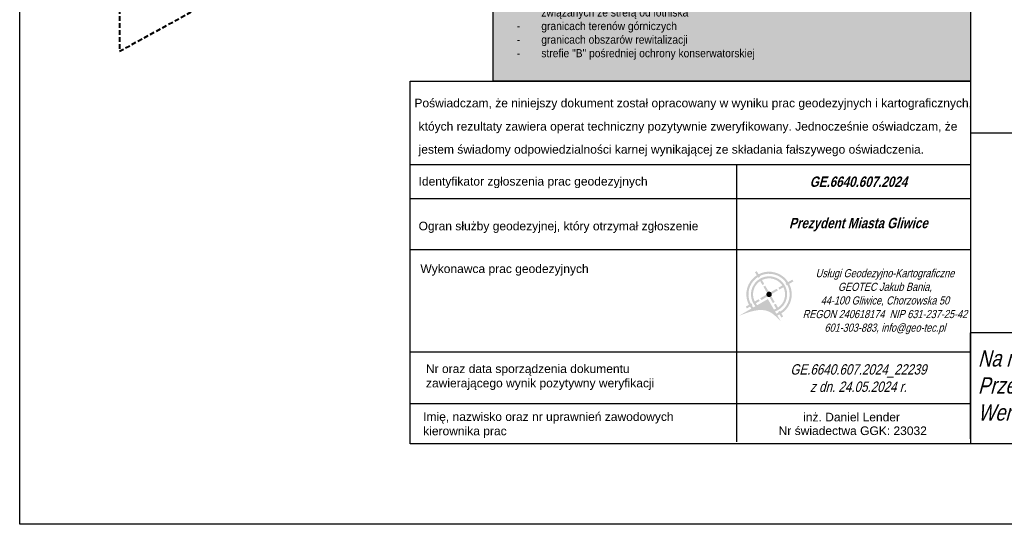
# Model space of a CAD drawing. Extents: x 6551780 to 6552081, y 5572957 to 5573171.
# Tile 11 of 19: x 6551976 to 6552039, y 5572957 to 5572989. Entities that reach past the tile are written whole.
import ezdxf

# ---------------------------------------------------------------- set-up
doc = ezdxf.new("R2010")
doc.units = 0
doc.header["$LTSCALE"] = 0.5
doc.linetypes.add('2', pattern=[0.9, 0.6, -0.3])
for name, color, linetype in [('__GEO_RAMKA', 7, 'Continuous'), ('__PIECZATKA', 7, 'Continuous'), ('pokrycie', 7, 'Continuous'), ('Strzałka', 7, 'Continuous'), ('WD-549_SZKIC', 7, 'Continuous')]:
    doc.layers.add(name, color=color, linetype=linetype)
doc.styles.add('GENERATED_STYLE_2', font='arial.ttf')
doc.styles.add('K1NR_DZ', font='simplex_.ttf', dxfattribs={"width": 0.8, "oblique": 15.00003, "height": 1.25})
doc.styles.get("Standard").update_dxf_attribs({"font": 'arial.ttf', "width": 0.9})
doc.styles.add('Standard1', font='simplex.shx', dxfattribs={"width": 0.8, "oblique": 15.3})
doc.styles.add('UZBROJENIE', font='SIMPLEX', dxfattribs={"width": 0.8, "oblique": 15.00003, "height": 0.9})
doc.linetypes.add('MPNLZ', pattern='A,6,-2,[35,msgB.shx,S=0.016,R=0,X=-1,Y=0],6', length=14)

# ---------------------------------------------------------------- blocks, each defined once
blk = doc.blocks.new('A$C443B6E44')
at = {"layer": 'pokrycie'}
h = blk.add_hatch(color=49, dxfattribs=at)
h.dxf.hatch_style = 1
h.paths.add_polyline_path([(213, 62.5), (203.5, 57), (185.9, 87.3), (195.4, 92.9)])
h.paths.add_polyline_path([(208, 49.3), (217.5, 54.8), (234.9, 24.9), (225.4, 19.4)])
h.paths.add_polyline_path([(215.3, 168.2), (209.8, 177.8), (240.2, 195.4), (245.7, 185.9)])
h.paths.add_polyline_path([(247.8, 199.9), (253.4, 190.4), (289, 211.1), (283.5, 220.6)])
h.paths.add_polyline_path([(107.2, 222.6), (116.8, 228.1), (134.4, 197.7), (124.9, 192.2)])
h.paths.add_polyline_path([(94.9, 265.7), (85.4, 260.2), (102.8, 230.3), (112.3, 235.8)])
h.paths.add_polyline_path([(74.6, 99.1), (80.1, 89.6), (110.4, 107.3), (104.9, 116.8)])
h.paths.add_polyline_path([(37, 77.3), (42.5, 67.8), (72.4, 85.2), (66.9, 94.7)])
h = blk.add_hatch(color=1, dxfattribs=at)
h.dxf.hatch_style = 1
edge = h.paths.add_edge_path()
edge.add_line((66.3, 67), (153.7, 117.6))
edge.add_line((153.7, 117.6), (204.4, 30.6))
edge.add_arc((160.1, 142.5), 120.4, 291.5674, 578.8395)
edge = h.paths.add_edge_path()
edge.add_line((153.7, 117.6), (198.7, 40.3))
edge.add_arc((160.1, 142.5), 109.2, 290.6769, 579.7409)
edge.add_line((76.1, 72.7), (153.7, 117.6))
h = blk.add_hatch(color=49, dxfattribs=at)
h.dxf.hatch_style = 1
edge = h.paths.add_edge_path()
edge.add_line((87.8, 79.5), (153.7, 117.6))
edge.add_line((153.7, 117.6), (191.9, 52))
edge.add_arc((160.1, 142.5), 95.9, 289.3367, 581.0975)
edge = h.paths.add_edge_path()
edge.add_line((97.7, 85.2), (153.7, 117.6))
edge.add_line((153.7, 117.6), (186.2, 61.8))
edge.add_arc((160.1, 142.5), 84.8, 287.8852, 582.567)
h = blk.add_hatch(color=49, dxfattribs=at)
h.dxf.hatch_style = 1
h.paths.add_polyline_path([(190.1, 101.9), (180.6, 96.4), (130.1, 183.2), (139.6, 188.7)])
h.paths.add_polyline_path([(206.3, 163), (119.5, 112.5), (113.9, 122), (200.8, 172.5)])
h = blk.add_hatch(color=1, dxfattribs=at)
h.dxf.hatch_style = 1
edge = h.paths.add_edge_path()
edge.add_arc((160.1, 142.5), 14.4, 0, 360)
h = blk.add_hatch(color=1, dxfattribs=at)
h.dxf.hatch_style = 1
edge = h.paths.add_edge_path()
edge.add_line((0, 28.6), (153.7, 117.6))
edge.add_line((153.7, 117.6), (222.2, 0))
edge.add_spline(control_points=[(222.2, 0), (201.1, 21.3), (140.8, 82.6), (55.5, 49.9), (0, 28.6)], knot_values=[0, 0, 0, 0, 84.510735, 242.406167, 242.406167, 242.406167, 242.406167], degree=3, periodic=0)
blk = doc.blocks.new('SEDVADV')
at = {"layer": 'Strzałka', "color": 204, "linetype": '2', "lineweight": 40}
blk.add_lwpolyline([(30.135, 51.769), (-41.655, 41.719), (-23.695, -71.161), (41.065, -20.901)], close=True, dxfattribs=at)
blk = doc.blocks.new('efvbfdvb')
at = {"flags": 128}
blk.add_lwpolyline([(-11.202, 8.496), (19.403, 8.496), (19.403, -14.318), (-11.202, -14.318)], close=True, dxfattribs=at)
at = {"layer": 'Strzałka', "color": 18, "linetype": 'MPNLZ', "lineweight": 25, "true_color": 0x000000}
blk.add_line((-1.39, 3.931), (-10.415, 3.931), dxfattribs=at)
at = {"layer": 'Strzałka', "color": 204, "linetype": '2', "lineweight": 40}
blk.add_lwpolyline([(-10.186, 5.325), (-2.057, 5.325)], dxfattribs=at)
at = {"layer": 'Strzałka', "color": 6, "linetype": 'Continuous', "lineweight": 40, "flags": 128}
blk.add_lwpolyline([(-10.415, 2.188), (-1.39, 2.188)], dxfattribs=at)
at = {"insert": (4.101, 7.344, 997.119), "char_height": 0.89467, "width": 30.60544, "attachment_point": 5, "style": 'UZBROJENIE'}
blk.add_mtext('\\fArial|b1|i0|c238|p34;LEGENDA', dxfattribs=at)
at = {"layer": 'Strzałka', "color": 18, "lineweight": 40, "true_color": 0x000000, "attachment_point": 1}
for s, insert, char_height, width in [('Zakres opracowania', (-0.163, 5.648, 332.373), 0.52293, 16.99759), ('Nieprzekraczalna linia zabudowy ', (-0.042, 4.382), 0.52293, 16.99759), ('Tereny nowej zabudowy mieszkaniowej jednorodzinnej', (0, -1.067), 0.52293, 22.30304), ('Tereny istniejącej zabudowy mieszkaniowej jednorodzinnej', (0, -2.81), 0.52293, 22.56606), (' Tereny dróg publicznych klasy lokalnej', (0, -4.553), 0.52293, 21.16824), ('Cały obszar opracowania znajduje się w:\\P\\pxi-3,l4t4;-^Iścisłym obszarze rewitalizacji\\P-^Igranicach udokumentowanych złóż\\P-^Iobszarze ze zmiennym ograniczeniem wysokości obiektów budowlanych oraz naturalnych związanych ze strefą od lotniska\\P-^Igranicach terenów górniczych\\P-^Igranicach obszarów rewitalizacji\\P-^Istrefie "B" pośredniej ochrony konserwatorskiej', (-10.212, -6.162, 332.373), 0.522934, 29.6158)]:
    blk.add_mtext(s, dxfattribs=dict(at, insert=insert, char_height=char_height, width=width))
at = {"layer": 'Strzałka', "color": 18, "lineweight": 40, "true_color": 0x000000, "char_height": 0.52293, "attachment_point": 1}
for s, insert in [('Linia rozdzielająca tereny o różnym przeznaczeniu', (0.322, 2.402)), ('Tereny istniejącej zabudowy mieszkaniowej wielorodzinnej\\P', (0, 0.676))]:
    blk.add_mtext(s, dxfattribs=dict(at, insert=insert))
at = {"layer": 'Strzałka', "color": 6, "attachment_point": 1}
for s, insert, char_height, width in [('15MW, 19MW', (-7.741, 0.659), 0.5229, 5.28658), ('04MNn', (-7.172, -1.208), 0.5229, 9.03268), ('19MN', (-6.921, -2.892), 0.5229, 5.35741), ('04KDL1/2, 05KDL1/2', (-8.537, -4.566), 0.52293, 7.20442)]:
    blk.add_mtext(s, dxfattribs=dict(at, insert=insert, char_height=char_height, width=width))

msp = doc.modelspace()

# ---------------------------------------------------------------- linework, layer by layer
at = {"color": 0, "linetype": 'Continuous'}
for p, q in [((6552000.884, 5572974.322, 858.05), (6552036.811, 5572974.322, 858.05)), ((6552000.884, 5572967.755, 858.05), (6552036.811, 5572967.755, 858.05)), ((6552000.884, 5572964.44, 858.05), (6552036.811, 5572964.44, 858.05))]:
    msp.add_line(p, q, dxfattribs=at)
at = {"color": 0}
for p, q in [((6552075.764, 5572968.976, 858.05), (6552036.811, 5572968.977, 858.05)), ((6552075.763, 5572968.976, 858.05), (6552036.811, 5572968.977, 858.05)), ((6552075.764, 5572961.859, 858.05), (6552036.811, 5572961.86, 858.05))]:
    msp.add_line(p, q, dxfattribs=at)
msp.add_line((6552036.811, 5572962.184, 858.05), (6552036.811, 5572968.977, 858.05))

# ---------------------------------------------------------------- block references
at = {"rotation": 350.9596171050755}
msp.add_blockref('SEDVADV', (6552016.812, 5573053.606), dxfattribs=at)
at = {"layer": 'WD-549_SZKIC', "color": 1, "xscale": 0.01210099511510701, "yscale": 0.01210099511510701, "zscale": 0.01278720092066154}
msp.add_blockref('A$C443B6E44', (6552021.957, 5572969.726, 858.05), dxfattribs=at)

# ---------------------------------------------------------------- texts
at = {"color": 0, "lineweight": 25, "char_height": 0.67177, "width": 15.44379, "attachment_point": 2, "style": 'Standard1'}
for s, insert in [('\\fArial|b1|i0|c238|p34;\\H0.99142x;Prezydent Miasta Gliwice', (6552029.624, 5572976.362, 858.05)), ('\\fArial|b0|i0;\\H0.99142x;GE.6640.607.2024_22239\\Pz dn. 24.05.2024 r.', (6552029.624, 5572966.967, 858.05))]:
    msp.add_mtext(s, dxfattribs=dict(at, insert=insert))
at = {"insert": (6552037.293, 5572967.861, 858.05), "char_height": 1.041611, "width": 38.47132, "attachment_point": 1, "style": 'K1NR_DZ'}
msp.add_mtext('\\fArial|b0|i0|c238|p34;\\Q15.3;\\A1;Na mapę wrysowano ustalenia Miejscowego Planu Zagospodarowania Przestrzennego.\\PWersja elektroniczna mapy podpisana podpisem elektronicznym.', dxfattribs=at)
at = {"layer": '__GEO_RAMKA', "color": 0, "style": 'GENERATED_STYLE_2'}
for s, p in [('Ogran służby geodezyjnej, który otrzymał zgłoszenie', (6552001.416, 5572975.561, 858.05)), ('Wykonawca prac geodezyjnych', (6552001.532, 5572972.819, 858.05)), ('Imię, nazwisko oraz nr uprawnień zawodowych', (6552001.711, 5572963.326, 858.05)), ('inż. Daniel Lender', (6552026.082, 5572963.298, 858.05)), ('kierownika prac', (6552001.711, 5572962.407, 858.05)), ('Nr świadectwa GGK: 23032', (6552024.509, 5572962.42, 858.05))]:
    msp.add_text(s, height=0.55163, dxfattribs=at).set_placement(p)
at = {"layer": '__GEO_RAMKA', "color": 0, "insert": (6552001.889, 5572966.952, 858.05), "char_height": 0.55163, "width": 15.98347, "attachment_point": 1, "style": 'GENERATED_STYLE_2'}
msp.add_mtext('Nr oraz data sporządzenia dokumentu zawierającego wynik pozytywny weryfikacji', dxfattribs=at)
at = {"layer": 'WD-549_SZKIC', "lineweight": 25, "insert": (6552023.97, 5572973.072, 858.05), "char_height": 0.52438, "width": 14.71435, "attachment_point": 1, "style": 'Standard1'}
msp.add_mtext('\\pxqc;\\fArial|b0|i0|c238|p34;Usługi Geodezyjno-Kartograficzne\\PGEOTEC Jakub Bania, \\P44-100 Gliwice, Chorzowska 50\\PREGON 240618174  NIP 631-237-25-42\\P601-303-883, info@geo-tec.pl', dxfattribs=at)

# ---------------------------------------------------------------- next in the draw order: hatches: boundary and pattern name
at = {"true_color": 0xffffff}
msp.add_hatch(color=7, dxfattribs=at).paths.add_polyline_path([(6552036.811, 5573007.953), (6552006.206, 5573007.953), (6552006.206, 5572985.139), (6552036.811, 5572985.139)])

# ---------------------------------------------------------------- next in the draw order: linework, layer by layer
at = {"color": 0, "linetype": 'Continuous'}
for p, q in [((6552000.884, 5572979.795, 858.05), (6552036.811, 5572979.795, 858.05)), ((6552021.804, 5572979.795, 858.05), (6552021.804, 5572961.975, 858.05)), ((6552000.884, 5572977.606, 858.05), (6552036.811, 5572977.606, 858.05))]:
    msp.add_line(p, q, dxfattribs=at)
at = {"flags": 128}
for points in [[(6551975.83, 5573105.19), (6552080.83, 5573105.19), (6552080.83, 5572956.69), (6551975.83, 5572956.69)], [(6552006.206, 5573007.953), (6552036.811, 5573007.953), (6552036.811, 5572985.139), (6552006.206, 5572985.139)]]:
    msp.add_lwpolyline(points, close=True, dxfattribs=at)
at = {"layer": '__PIECZATKA', "color": 0, "linetype": 'Continuous', "elevation": 858.05}
msp.add_lwpolyline([(6552036.811, 5572961.86), (6552000.884, 5572961.86), (6552000.884, 5572985.139), (6552036.811, 5572985.139), (6552036.811, 5572961.86)], close=True, dxfattribs=at)
at = {"layer": 'WD-549_SZKIC'}
msp.add_line((6552036.811, 5572981.819, 858.05), (6552075.763, 5572981.819, 858.05), dxfattribs=at)
at = {"layer": 'WD-549_SZKIC', "lineweight": 25, "elevation": 858.05}
msp.add_lwpolyline([(6552036.811, 5573007.953), (6552036.811, 5572968.977)], dxfattribs=at)

# ---------------------------------------------------------------- next in the draw order: block references
msp.add_blockref('efvbfdvb', (6552017.408, 5572999.457, -139.069))

# ---------------------------------------------------------------- next in the draw order: texts
at = {"color": 250, "lineweight": 25, "insert": (6552029.624, 5572979.016, 858.05), "char_height": 0.67177, "width": 15.44379, "attachment_point": 2, "style": 'Standard1'}
msp.add_mtext('\\C1;\\fArial|b1|i0|c238|p34;\\H0.99142x;GE.6640.607.2024', dxfattribs=at)
at = {"layer": '__GEO_RAMKA', "color": 0, "style": 'GENERATED_STYLE_2'}
for s, p in [('Poświadczam, że niniejszy dokument został opracowany w wyniku prac geodezyjnych i kartograficznych,', (6552001.15, 5572983.456, 858.05)), ('któych rezultaty zawiera operat techniczny pozytywnie zweryfikowany. Jednocześnie oświadczam, że', (6552001.416, 5572981.961, 858.05)), ('jestem świadomy odpowiedzialności karnej wynikającej ze składania fałszywego oświadczenia.', (6552001.416, 5572980.482, 858.05)), ('Identyfikator zgłoszenia prac geodezyjnych', (6552001.416, 5572978.433, 858.05))]:
    msp.add_text(s, height=0.55163, dxfattribs=at).set_placement(p)

doc.saveas('drawing.dxf')
